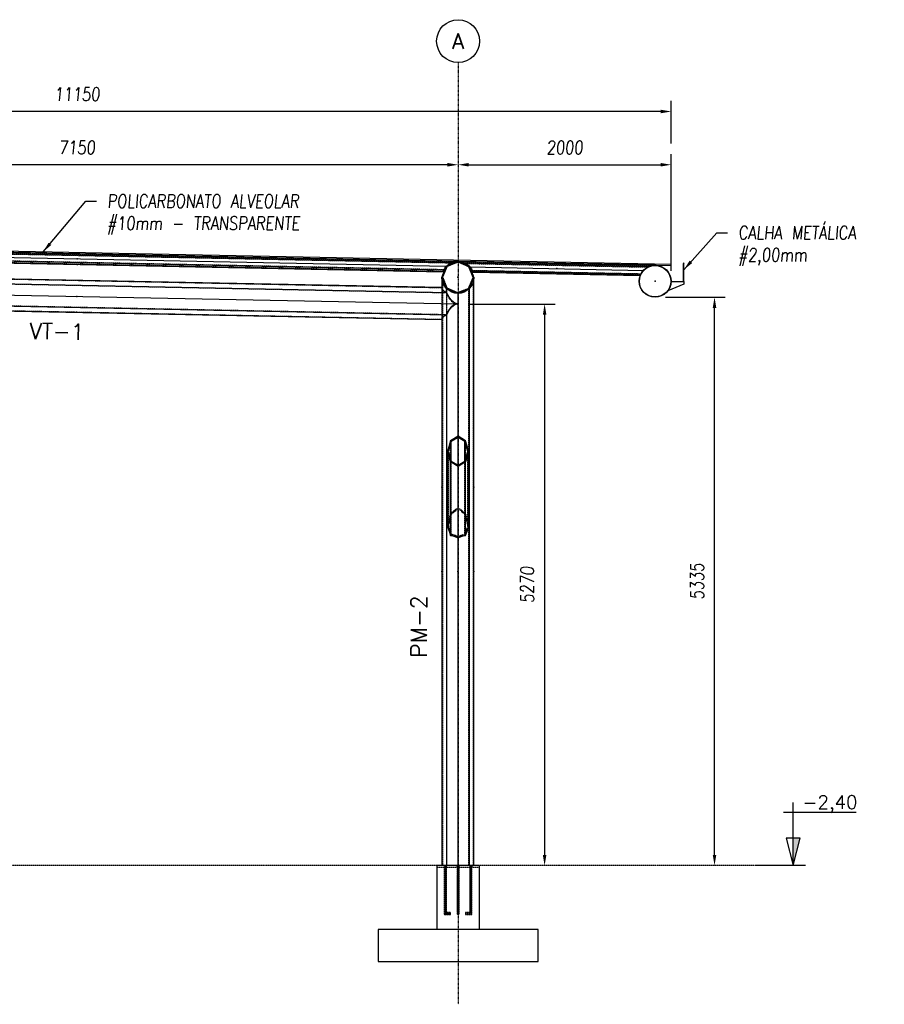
# Model space of a CAD drawing. Extents: x 635589 to 666432, y 115240 to 137507.
# Tile 4 of 7: x 641424 to 649535, y 128264 to 137507. Entities that reach past the tile are written whole.
import ezdxf
from ezdxf.enums import TextEntityAlignment as Align

# ---------------------------------------------------------------- set-up
doc = ezdxf.new("R2010")
doc.units = 0
doc.header["$LTSCALE"] = 10
doc.header["$MEASUREMENT"] = 0
doc.linetypes.add('DASHDOT', pattern=[1, 0.5, -0.25, 0, -0.25])
doc.linetypes.add('HIDDEN', pattern=[0.375, 0.25, -0.125])
doc.layers.get('0').update_dxf_attribs({"linetype": 'CONTINUOUS'})
doc.layers.get('Defpoints').update_dxf_attribs({"linetype": 'CONTINUOUS'})
for name, color, linetype in [('A', 2, 'DASHDOT'), ('BOLA', 4, 'CONTINUOUS'), ('COTAS', 7, 'CONTINUOUS'), ('FORIR', 4, 'CONTINUOUS'), ('G', 3, 'CONTINUOUS'), ('G-SIMBOLO', 4, 'CONTINUOUS'), ('mark3d', 2, 'CONTINUOUS'), ('MV', 7, 'CONTINUOUS'), ('S', 7, 'CONTINUOUS'), ('TR', 6, 'HIDDEN'), ('TXT1', 7, 'CONTINUOUS')]:
    doc.layers.add(name, color=color, linetype=linetype)
doc.layers.add('T04', color=4, linetype='CONTINUOUS', lineweight=25)
doc.styles.add('PADRAO MTL', font='txt.shx', dxfattribs={"width": 0.8, "oblique": 5})
doc.styles.add('POS', font='ROMANS', dxfattribs={"width": 0.7})
doc.styles.add('REGUA175', font='txt.shx', dxfattribs={"width": 0.7, "height": 4.45})
doc.styles.get("Standard").update_dxf_attribs({"font": 'txt.shx', "width": 0.7, "oblique": 5})
doc.dimstyles.new('1-50', dxfattribs={"dimscale": 50, "dimtxt": 2.5, "dimasz": 2, "dimexe": 2, "dimexo": 2, "dimgap": 2, "dimtad": 1, "dimdec": 0, "dimdsep": 46, "dimtxsty": 'PADRAO MTL', "dimcen": 3, "dimclrd": 1, "dimclre": 1, "dimclrt": 7, "dimadec": 0, "dimazin": 0, "dimtfac": 1, "dimtdec": 0, "dimtmove": 0, "dimatfit": 3, "dimfxl": 1, "dimtfill": 1, "dimtolj": 1, "dimarcsym": 0})

# ---------------------------------------------------------------- blocks, each defined once
blk = doc.blocks.new('3D_INFOM')
blk.add_point((0, 0))
at = {"layer": 'FORIR', "flags": 1}
blk.add_attdef('MARK', (7.6, -4.3), '', height=5.26, dxfattribs=at)
blk = doc.blocks.new('3D_INFOTEXT')
blk.add_point((0, 0))
at = {"flags": 1}
for tag, p in [('MAR_PEZ', (7.2, 4.1)), ('POS_PEZ', (7.6, -4.3)), ('HANDLE', (7, -38.5)), ('LUN_PRO', (7.2, -21.9)), ('NOM_PRO', (7.6, -13.2)), ('MAT_PRO', (7.6, -30.1))]:
    blk.add_attdef(tag, p, '', height=5.26, dxfattribs=at)
blk = doc.blocks.new('Nivel_vd')
at = {"layer": 'G-SIMBOLO'}
for p, q in [((7.09, 0), (7.09, 11.81)), ((5.28, 10), (18.9, 10))]:
    blk.add_line(p, q, dxfattribs=at)
at = {"layer": 'G-SIMBOLO', "linetype": 'Continuous'}
blk.add_line((9.43, 0), (0, 0), dxfattribs=at)
at = {"layer": 'G-SIMBOLO'}
blk.add_lwpolyline([(7.09, 0), (8.41, 5.16), (5.78, 5.16)], close=True, dxfattribs=at)
blk.add_solid([(7.09, 0), (8.41, 5.16), (7.09, 5.16)], dxfattribs=at)
at = {"layer": 'G-SIMBOLO', "color": 2}
blk.add_attdef('0000', (8.32, 10.66), '', height=2.5, dxfattribs=at)
blk = doc.blocks.new('*D10')
at = {"layer": 'COTAS', "color": 1, "lineweight": -2, "transparency": 16777216}
for p, q in [((647481.3, 134901.7), (648042.1, 134901.7)), ((647942.1, 129666.6), (647942.1, 134801.7)), ((648042.1, 129566.6), (648042.1, 129566.6))]:
    blk.add_line(p, q, dxfattribs=at)
at = {"layer": 'COTAS', "color": 1, "transparency": 16777216}
for points in [[(647925.5, 134801.7), (647958.8, 134801.7), (647942.1, 134901.7)], [(647925.5, 129666.6), (647958.8, 129666.6), (647942.1, 129566.6)]]:
    blk.add_solid(points, dxfattribs=at)
at = {"layer": 'Defpoints', "color": 0, "transparency": 16777216}
for p in [(647381.3, 134901.7), (647942.1, 134901.7), (647942.1, 129566.6)]:
    blk.add_point(p, dxfattribs=at)
at = {"layer": 'COTAS', "color": 7, "transparency": 16777216, "insert": (647779.6, 132234.1), "char_height": 125, "attachment_point": 5, "rotation": 90, "style": 'PADRAO MTL', "bg_fill": 3, "box_fill_scale": 1.25, "bg_fill_color": 256, "bg_fill_true_color": 13158600, "bg_fill_transparency": 0}
blk.add_mtext('\\A1;5335', dxfattribs=at)
blk = doc.blocks.new('Bola_3')
at = {"layer": 'BOLA'}
blk.add_circle((5.04, -1.01), 4.03, dxfattribs=at)
at = {"layer": 'BOLA', "color": 3, "style": 'REGUA175'}
blk.add_attdef('Z1B', text='', height=2.85, dxfattribs=at).set_placement((5.04, -1.01), align=Align.MIDDLE)
blk = doc.blocks.new('*D11')
at = {"layer": 'COTAS', "color": 1, "lineweight": -2, "transparency": 16777216}
for p, q in [((645436.5, 136145.3), (638486.5, 136145.3)), ((638386.5, 136045.3), (638386.5, 136045.3)), ((645536.5, 136045.3), (645536.5, 136045.3))]:
    blk.add_line(p, q, dxfattribs=at)
at = {"layer": 'COTAS', "color": 1, "transparency": 16777216}
for points in [[(638486.5, 136162), (638486.5, 136128.7), (638386.5, 136145.3)], [(645436.5, 136162), (645436.5, 136128.7), (645536.5, 136145.3)]]:
    blk.add_solid(points, dxfattribs=at)
at = {"layer": 'Defpoints', "color": 0, "transparency": 16777216}
for p in [(638386.5, 136145.3), (638386.5, 136145.3), (645536.5, 136145.3)]:
    blk.add_point(p, dxfattribs=at)
at = {"layer": 'COTAS', "color": 7, "transparency": 16777216, "insert": (641961.5, 136307.8), "char_height": 125, "attachment_point": 5, "style": 'PADRAO MTL', "bg_fill": 3, "box_fill_scale": 1.25, "bg_fill_color": 256, "bg_fill_true_color": 13158600, "bg_fill_transparency": 0}
blk.add_mtext('\\A1;7150', dxfattribs=at)
blk = doc.blocks.new('*D12')
at = {"layer": 'COTAS', "color": 1, "lineweight": -2, "transparency": 16777216}
for p, q in [((647536.5, 135150.8), (647536.5, 136245.3)), ((645636.5, 136145.3), (647436.5, 136145.3)), ((645536.5, 136045.3), (645536.5, 136045.3))]:
    blk.add_line(p, q, dxfattribs=at)
at = {"layer": 'COTAS', "color": 1, "transparency": 16777216}
for points in [[(645636.5, 136162), (645636.5, 136128.7), (645536.5, 136145.3)], [(647436.5, 136162), (647436.5, 136128.7), (647536.5, 136145.3)]]:
    blk.add_solid(points, dxfattribs=at)
at = {"layer": 'Defpoints', "color": 0, "transparency": 16777216}
for p in [(645536.5, 136145.3), (647536.5, 136145.3), (647536.5, 135050.8)]:
    blk.add_point(p, dxfattribs=at)
at = {"layer": 'COTAS', "color": 7, "transparency": 16777216, "insert": (646536.5, 136307.8), "char_height": 125, "attachment_point": 5, "style": 'PADRAO MTL', "bg_fill": 3, "box_fill_scale": 1.25, "bg_fill_color": 256, "bg_fill_true_color": 13158600, "bg_fill_transparency": 0}
blk.add_mtext('\\A1;2000', dxfattribs=at)
blk = doc.blocks.new('*D14')
at = {"layer": 'COTAS', "color": 1, "lineweight": -2, "transparency": 16777216}
for p, q in [((636386.7, 136345.3), (636386.7, 136745.4)), ((647536.5, 136345.3), (647536.5, 136745.4)), ((647436.5, 136645.4), (636486.7, 136645.4))]:
    blk.add_line(p, q, dxfattribs=at)
at = {"layer": 'COTAS', "color": 1, "transparency": 16777216}
for points in [[(636486.7, 136662.1), (636486.7, 136628.7), (636386.7, 136645.4)], [(647436.5, 136662.1), (647436.5, 136628.7), (647536.5, 136645.4)]]:
    blk.add_solid(points, dxfattribs=at)
at = {"layer": 'Defpoints', "color": 0, "transparency": 16777216}
for p in [(636386.7, 136645.4), (636386.7, 136245.3), (647536.5, 136245.3)]:
    blk.add_point(p, dxfattribs=at)
at = {"layer": 'COTAS', "color": 7, "transparency": 16777216, "insert": (641961.6, 136807.9), "char_height": 125, "attachment_point": 5, "style": 'PADRAO MTL', "bg_fill": 3, "box_fill_scale": 1.25, "bg_fill_color": 256, "bg_fill_true_color": 13158600, "bg_fill_transparency": 0}
blk.add_mtext('\\A1;11150', dxfattribs=at)
blk = doc.blocks.new('mark3d1')
at = {"layer": 'mark3d', "color": 4, "style": 'POS'}
blk.add_attdef('MARK', text='', height=3, dxfattribs=at).set_placement((7.18, -1.23), align=Align.CENTER)
blk = doc.blocks.new('*D16')
at = {"layer": 'COTAS', "color": 1, "lineweight": -2, "transparency": 16777216}
for p, q in [((645634.7, 134836.7), (646448, 134836.7)), ((646348, 134736.7), (646348, 129666.6)), ((646448, 129566.6), (646448, 129566.6))]:
    blk.add_line(p, q, dxfattribs=at)
at = {"layer": 'COTAS', "color": 1, "transparency": 16777216}
for points in [[(646331.4, 134736.7), (646364.7, 134736.7), (646348, 134836.7)], [(646331.4, 129666.6), (646364.7, 129666.6), (646348, 129566.6)]]:
    blk.add_solid(points, dxfattribs=at)
at = {"layer": 'Defpoints', "color": 0, "transparency": 16777216}
for p in [(645534.7, 134836.7), (646348, 129566.6), (646348, 129566.6)]:
    blk.add_point(p, dxfattribs=at)
at = {"layer": 'COTAS', "color": 7, "transparency": 16777216, "insert": (646185.5, 132201.6), "char_height": 125, "attachment_point": 5, "rotation": 90, "style": 'PADRAO MTL', "bg_fill": 3, "box_fill_scale": 1.25, "bg_fill_color": 256, "bg_fill_true_color": 13158600, "bg_fill_transparency": 0}
blk.add_mtext('\\A1;5270', dxfattribs=at)

msp = doc.modelspace()

# ---------------------------------------------------------------- linework, layer by layer
for p, q in [((645736.5, 129566.6), (645336.5, 129566.6)), ((645336.5, 129566.6), (645336.5, 129550.6)), ((645336.5, 129550.6), (645336.5, 128966.6)), ((645736.5, 129550.6), (645736.5, 129566.6)), ((645736.5, 128966.6), (645736.5, 129550.6)), ((646286.5, 128966.6), (644786.5, 128966.6)), ((644786.5, 128966.6), (644786.5, 128666.6)), ((646286.5, 128666.6), (646286.5, 128966.6)), ((644786.5, 128666.6), (646286.5, 128666.6))]:
    msp.add_line(p, q)
at = {"layer": 'A'}
msp.add_line((645536.5, 137104.2), (645536.5, 128264.1), dxfattribs=at)
at = {"layer": 'G'}
for p, q in [((645537.6, 135238.6), (638389.1, 135381.5)), ((645474, 135225.2), (638451.3, 135365.6)), ((645425.7, 135190.8), (638498.3, 135329.3)), ((645401.3, 135155.9), (638521.2, 135293.5)), ((638527.1, 135278.8), (645394.9, 135141.4)), ((645453.8, 135214.9), (645474, 135225.2)), ((645474, 135225.2), (645480, 135228.3)), ((645480, 135228.3), (645508.3, 135236.2)), ((645491.6, 135214.2), (645525.3, 135227.4)), ((645508.3, 135236.2), (645537.6, 135238.5)), ((645525.3, 135227.4), (645537.5, 135232.2)), ((645537.5, 135232.2), (645549.5, 135226.9)), ((645537.5, 135232.2), (645537.5, 135232.2)), ((645537.6, 135238.5), (645537.6, 135238.6)), ((647386.8, 135201.6), (645537.6, 135238.6)), ((645537.7, 135238.5), (645566.8, 135235.1)), ((645549.5, 135226.9), (645582.7, 135212.4)), ((645566.8, 135235.1), (645594.8, 135226)), ((645594.8, 135226), (645600.7, 135222.7)), ((645394.9, 135141.4), (645397.2, 135148.7)), ((645397.2, 135148.7), (645401.3, 135155.9)), ((645401.3, 135155.9), (645411.6, 135174.4)), ((645403.8, 135120.5), (645416, 135148.4)), ((645411.6, 135174.4), (645425.7, 135190.8)), ((645416, 135148.4), (645427.2, 135174.1)), ((645425.7, 135190.8), (645430.7, 135196.7)), ((645427.2, 135174.1), (645435.1, 135192.1)), ((645430.7, 135196.7), (645453.8, 135214.9)), ((645435.1, 135192.1), (645446.2, 135196.5)), ((645435.1, 135192.1), (645435.1, 135192.1)), ((645446.2, 135196.5), (645491.6, 135214.2)), ((645582.7, 135212.4), (645627.4, 135192.8)), ((647323.5, 135188.2), (645600.7, 135222.7)), ((645600.7, 135222.7), (645620.5, 135211.6)), ((645620.5, 135211.6), (645642.8, 135192.5)), ((645627.4, 135192.8), (645638.2, 135188.1)), ((645638.2, 135188.1), (645645.4, 135169.7)), ((645638.2, 135188.1), (645638.2, 135188.1)), ((645642.8, 135192.5), (645647.6, 135186.4)), ((645645.4, 135169.7), (645655.6, 135143.6)), ((645647.6, 135186.4), (645661, 135169.4)), ((645647.6, 135186.4), (647275.3, 135153.8)), ((645655.6, 135143.6), (645666.7, 135115.2)), ((645661, 135169.4), (645670.6, 135150.5)), ((645670.6, 135150.5), (645674.4, 135143.2)), ((645670.6, 135150.5), (647250.9, 135118.9)), ((645674.4, 135143.2), (645676.4, 135135.8)), ((645676.4, 135135.8), (647244.5, 135104.4)), ((647250.9, 135118.9), (647261.3, 135137.5)), ((647261.3, 135137.5), (647275.3, 135153.8)), ((647275.3, 135153.8), (647280.4, 135159.8)), ((647280.4, 135159.8), (647303.5, 135178)), ((647303.5, 135178), (647323.5, 135188.2)), ((647323.5, 135188.2), (647329.7, 135191.4)), ((647329.7, 135191.4), (647358, 135199.3)), ((647358, 135199.3), (647386.8, 135201.6)), ((638491.3, 135085.5), (645428.9, 134946.8)), ((645385, 134991.6), (638535.3, 135128.6)), ((645384.7, 135091.6), (645384.7, 135091.5)), ((645384.7, 135091.5), (645396.2, 135062.1)), ((645387.5, 135059.3), (645385, 135084.9)), ((645385, 135084.9), (645385, 134991.6)), ((645396.1, 135031.1), (645387.5, 135059.3)), ((645391, 135091.5), (645403.8, 135120.5)), ((645391, 135091.4), (645391, 135091.5)), ((645396.2, 135062.1), (645407.3, 135033.7)), ((645659.7, 135028.7), (645671.9, 135056.6)), ((645666.7, 135115.2), (645678.3, 135085.7)), ((645671.9, 135056.6), (645684.3, 135084.8)), ((645681.8, 135059.3), (645673.2, 135031.1)), ((645678.3, 135085.7), (645678.3, 135085.7)), ((645684.4, 135085.5), (645681.8, 135059.3)), ((645685, 135085.5), (645684.4, 135085.5)), ((645684.6, 135085.5), (645684.6, 135085.6)), ((645685, 129566.6), (645685, 135085.5)), ((647244.5, 135104.4), (647246.9, 135111.8)), ((647246.9, 135111.8), (647250.9, 135118.9)), ((647654.3, 135048.8), (647654.3, 135023.8)), ((638385.3, 134981.6), (645534.6, 134838.6)), ((645387.9, 134979.4), (645385, 134991.6)), ((645396.4, 134967.6), (645387.9, 134979.4)), ((645409.9, 135005.2), (645396.1, 135031.1)), ((645410.3, 134956.6), (645396.4, 134967.6)), ((645407.3, 135033.7), (645417.5, 135007.6)), ((645428.6, 134982.5), (645409.9, 135005.2)), ((645428.9, 134946.8), (645410.3, 134956.6)), ((645417.5, 135007.6), (645426.2, 134985.4)), ((645427, 134984.4), (645471, 134965.1)), ((645428.9, 134982.2), (645428.6, 134982.5)), ((645451.3, 134963.8), (645428.9, 134982.2)), ((645428.9, 134982.2), (645428.9, 134946.8)), ((645477.2, 134950), (645451.3, 134963.8)), ((645471, 134965.1), (645504.2, 134950.6)), ((645505.4, 134941.4), (645477.2, 134950)), ((645504.2, 134950.6), (645524.6, 134941.6)), ((645538.8, 134941.4), (645559.6, 134949.5)), ((645559.6, 134949.5), (645593.3, 134962.7)), ((645592.1, 134950), (645563.9, 134941.4)), ((645618, 134963.8), (645592.1, 134950)), ((645593.3, 134962.7), (645637.8, 134980.1)), ((645640.7, 134982.5), (645618, 134963.8)), ((645638.8, 134980.9), (645648.5, 135003)), ((645641.1, 134982.9), (645640.7, 134982.5)), ((645659.4, 135005.2), (645641.1, 134982.9)), ((645641.1, 134982.9), (645641.1, 129566.6)), ((645648.5, 135003), (645659.7, 135028.7)), ((645673.2, 135031.1), (645659.4, 135005.2)), ((645428.9, 134734.6), (638491.3, 134873.4)), ((645451.7, 134901.3), (645428.9, 134946.8)), ((645477.6, 134867.3), (645451.7, 134901.3)), ((645505.7, 134846.1), (645477.6, 134867.3)), ((645534.6, 134938.5), (645505.4, 134941.4)), ((645524.6, 134941.6), (645530.9, 134938.9)), ((645532.2, 134938.8), (645538.8, 134941.4)), ((645535, 134938.6), (645534.6, 134938.5)), ((645563.9, 134941.4), (645535, 134938.6)), ((645535, 134938.6), (645535, 133595.9)), ((638535.3, 134828.6), (645385, 134691.6)), ((645428.9, 134734.6), (645451.7, 134779.2)), ((645451.7, 134779.2), (645477.6, 134812.2)), ((645477.6, 134812.2), (645505.7, 134832.2)), ((645534.7, 134838.7), (645505.7, 134846.1)), ((645505.7, 134832.2), (645534.6, 134838.5)), ((645534.6, 134838.5), (645534.6, 134838.6)), ((645534.6, 134838.6), (645534.7, 134838.7)), ((645385, 134691.6), (645387.9, 134703.6)), ((645385, 134691.6), (645385, 129566.6)), ((645387.9, 134703.6), (645396.4, 134715.1)), ((645396.4, 134715.1), (645410.3, 134725.6)), ((645410.3, 134725.6), (645428.9, 134734.6)), ((645428.9, 134734.6), (645428.9, 129566.6)), ((645535.8, 133324.9), (645535.8, 133585.1)), ((645470.8, 133363), (645470.8, 133547)), ((645600.9, 133363), (645600.9, 133547)), ((645435.8, 133455), (645435.8, 132745.6)), ((645635.8, 132743.6), (645635.8, 133455)), ((645465.1, 132665.7), (645465.1, 133355)), ((645535, 133325.4), (645535, 129566.6)), ((645535.8, 132642), (645535.8, 133313.6)), ((645606.5, 132664.4), (645606.5, 133355)), ((645435.8, 132745.6), (645451.3, 132705.4)), ((645618, 132697.4), (645635.8, 132743.6)), ((645451.3, 132705.4), (645465.1, 132665.7)), ((645465.1, 132665.7), (645477.2, 132665)), ((645477.2, 132665), (645505.4, 132657.1)), ((645505.4, 132657.1), (645534.6, 132642.8)), ((645534.6, 132642.8), (645535.8, 132642)), ((645535.8, 132642), (645563.9, 132655.7)), ((645563.9, 132655.7), (645592.1, 132663.7)), ((645592.1, 132663.7), (645606.5, 132664.4)), ((645606.5, 132664.4), (645618, 132697.4))]:
    msp.add_line(p, q, dxfattribs=at)
for points in [[(647534.3, 135048.8), (647654.3, 135048.8), (647654.3, 135223.8), (647647.2, 135216.7), (647648.6, 135215.3)], [(647534.3, 135050.8), (647652.3, 135050.8), (647652.3, 135218.9), (647648.6, 135215.3)], [(647654.3, 135023.8), (647503.9, 134961.1)]]:
    msp.add_lwpolyline(points, dxfattribs=at)
at = {"layer": 'S'}
for p, q in [((645537.5, 135238.5), (645430.7, 135196.7)), ((645537.5, 135232.2), (645435.1, 135192.1)), ((645537.6, 135238.5), (645537.5, 135238.5)), ((645638.2, 135188.1), (645537.5, 135232.2)), ((645642.8, 135192.5), (645537.6, 135238.5)), ((645430.7, 135196.7), (645384.7, 135091.6)), ((645435.1, 135192.1), (645391, 135091.4)), ((645678.3, 135085.7), (645638.2, 135188.1)), ((645684.6, 135085.6), (645642.8, 135192.5)), ((647387.3, 135201.6), (647387.3, 135201.6)), ((645426.5, 134984.6), (645384.7, 135091.6)), ((645391, 135091.4), (645431.1, 134989)), ((645634.2, 134985), (645678.3, 135085.7)), ((645684.6, 135085.6), (645638.6, 134980.4)), ((645531.7, 134938.6), (645426.5, 134984.6)), ((645431.1, 134989), (645531.8, 134944.9)), ((645638.6, 134980.4), (645531.7, 134938.6)), ((645531.8, 134944.9), (645634.2, 134985)), ((645535.8, 133596.4), (645465.1, 133555)), ((645535.8, 133585.1), (645470.8, 133547)), ((645606.5, 133555), (645535.8, 133596.4)), ((645600.9, 133547), (645535.8, 133585.1)), ((645465.1, 133555), (645435.8, 133455)), ((645470.8, 133547), (645443.8, 133455)), ((645627.8, 133455), (645600.9, 133547)), ((645635.8, 133455), (645606.5, 133555)), ((645465.1, 133355), (645435.8, 133455)), ((645443.8, 133455), (645470.8, 133363)), ((645600.9, 133363), (645627.8, 133455)), ((645635.8, 133455), (645606.5, 133355)), ((645535.8, 133313.6), (645465.1, 133355)), ((645470.8, 133363), (645535.8, 133324.9)), ((645535.8, 133324.9), (645600.9, 133363)), ((645606.5, 133355), (645535.8, 133313.6))]:
    msp.add_line(p, q, dxfattribs=at)
at = {"layer": 'T04'}
msp.add_lwpolyline([(636386.5, 135421.6), (647534.3, 135198.6), (647534.5, 135208.6), (636386.7, 135431.6)], close=True, dxfattribs=at)
at = {"layer": 'TR'}
for p, q in [((645502.3, 135234.5), (638423.4, 135376.1)), ((645467.7, 135222), (638457.5, 135362.2)), ((645403.1, 135159.2), (638519.5, 135296.9)), ((638525.7, 135283.5), (645396.4, 135146.1)), ((645476.2, 135214.5), (645510, 135227.7)), ((645510, 135227.7), (645530.8, 135235.8)), ((645530.8, 135235.8), (645537.6, 135238.5)), ((645537.6, 135238.5), (645537.6, 135238.5)), ((645537.6, 135238.5), (645544.4, 135235.5)), ((645537.6, 135238.5), (645537.6, 135238.5)), ((645537.6, 135238.5), (645537.7, 135238.5)), ((645537.6, 135238.5), (645537.6, 135238.5)), ((645544.4, 135235.5), (645564.9, 135226.6)), ((645564.9, 135226.6), (645598, 135212.1)), ((647351.7, 135197.5), (645572.8, 135233.1)), ((645397.4, 135120.6), (645409.6, 135148.5)), ((645409.6, 135148.5), (645420.9, 135174.2)), ((645420.9, 135174.2), (645430.7, 135196.7)), ((645430.7, 135196.7), (645430.8, 135196.8)), ((645430.7, 135196.7), (645430.7, 135196.7)), ((645430.7, 135196.7), (645430.7, 135196.7)), ((645430.8, 135196.8), (645476.2, 135214.5)), ((645598, 135212.1), (645642.7, 135192.5)), ((645606.9, 135219.2), (647317.2, 135185)), ((645642.7, 135192.5), (645642.8, 135192.5)), ((645642.8, 135192.5), (645642.8, 135192.5)), ((645642.8, 135192.5), (645651.8, 135169.6)), ((645642.8, 135192.5), (645642.8, 135192.5)), ((645651.8, 135169.6), (645662, 135143.5)), ((645662, 135143.5), (645673.1, 135115.1)), ((645668.9, 135153.9), (647252.8, 135122.3)), ((645675.1, 135140.5), (647246, 135109.1)), ((638492.9, 135083.6), (645427.4, 134945)), ((645385, 134989), (638535.3, 135126)), ((645384.7, 135091.6), (645397.4, 135120.6)), ((645384.7, 135091.5), (645384.7, 135091.6)), ((645388.8, 135055.3), (645388.8, 134978.2)), ((645391, 135091.4), (645402.5, 135062)), ((645391, 135091.4), (645391, 135091.4)), ((645402.5, 135062), (645413.6, 135033.6)), ((645653.4, 135028.8), (645665.6, 135056.7)), ((645665.6, 135056.7), (645678.3, 135085.7)), ((645673.1, 135115.1), (645684.6, 135085.6)), ((645678.3, 135085.7), (645678.3, 135085.7)), ((645681.3, 129566.6), (645681.3, 135057.6)), ((645684.3, 135084.8), (645684.6, 135085.5)), ((645684.6, 135085.6), (645684.6, 135085.5)), ((647534.3, 135048.8), (647534.2, 135048.5)), ((645385, 134991.6), (645385, 134691.6)), ((645385, 134991.6), (645385, 134989)), ((645387.9, 134976.8), (645385, 134989)), ((645396.4, 134965), (645387.9, 134976.8)), ((645388.8, 134978.2), (645388.8, 134704.8)), ((645410.3, 134953.9), (645396.4, 134965)), ((645427.4, 134945), (645410.3, 134953.9)), ((645413.6, 135033.6), (645423.9, 135007.5)), ((645423.9, 135007.5), (645431.1, 134989)), ((645426.2, 134985.4), (645426.5, 134984.7)), ((645426.5, 134984.7), (645426.5, 134984.6)), ((645426.5, 134984.6), (645426.5, 134984.6)), ((645426.5, 134984.6), (645427, 134984.4)), ((645428.9, 134946.8), (645428.9, 134982.2)), ((645431.1, 134989), (645431.1, 134989)), ((645431.1, 134989), (645441.7, 134984.4)), ((645431.6, 129566.6), (645431.6, 134980)), ((645441.7, 134984.4), (645486.4, 134964.8)), ((645486.4, 134964.8), (645519.5, 134950.3)), ((645519.5, 134950.3), (645531.8, 134944.9)), ((645531.8, 134944.9), (645544.2, 134949.8)), ((645544.2, 134949.8), (645578, 134963)), ((645578, 134963), (645623.4, 134980.7)), ((645623.4, 134980.7), (645634.2, 134985)), ((645634.2, 134985), (645642.1, 135003.1)), ((645634.2, 134985), (645634.2, 134985)), ((645637.8, 134980.1), (645638.6, 134980.4)), ((645638.4, 129566.6), (645638.4, 134980.6)), ((645638.6, 134980.4), (645638.8, 134980.9)), ((645638.6, 134980.4), (645638.6, 134980.4)), ((645638.6, 134980.4), (645638.6, 134980.4)), ((645642.1, 135003.1), (645653.4, 135028.8)), ((645427.4, 134736.5), (638492.9, 134875.2)), ((645428.9, 134940.4), (645427.4, 134945)), ((645428.9, 134946.8), (645428.9, 134734.6)), ((645451.7, 134894.9), (645428.9, 134940.4)), ((645477.6, 134860.9), (645451.7, 134894.9)), ((645505.7, 134839.7), (645477.6, 134860.9)), ((645530.9, 134938.9), (645531.5, 134938.6)), ((645531.8, 134938.6), (645531.5, 134938.6)), ((645531.5, 134938.6), (645531.7, 134938.6)), ((645531.7, 134938.6), (645531.7, 134938.6)), ((645531.7, 134938.6), (645531.8, 134938.6)), ((645531.8, 134944.9), (645531.8, 134944.9)), ((645531.8, 134938.6), (645532.2, 134938.8)), ((638535.3, 134831.2), (645385, 134694.2)), ((645428.9, 134741), (645451.7, 134785.6)), ((645451.7, 134785.6), (645477.6, 134818.6)), ((645477.6, 134818.6), (645505.7, 134838.6)), ((645508.1, 134839.1), (645505.7, 134839.7)), ((645505.7, 134838.6), (645508.1, 134839.1)), ((645385, 134694.2), (645387.9, 134706.3)), ((645385, 134694.2), (645385, 134691.6)), ((645387.9, 134706.3), (645396.4, 134717.8)), ((645388.8, 134704.8), (645388.8, 129566.6)), ((645396.4, 134717.8), (645410.3, 134728.2)), ((645410.3, 134728.2), (645427.4, 134736.5)), ((645427.4, 134736.5), (645428.9, 134741)), ((645535, 133595.9), (645535, 133325.4)), ((645535.8, 133585.1), (645535.8, 133596.4)), ((645465.1, 133355), (645465.1, 133555)), ((645606.5, 133355), (645606.5, 133555)), ((645443.8, 133455), (645443.8, 132752.1)), ((645627.8, 132750.2), (645627.8, 133455)), ((645470.8, 132676.7), (645470.8, 133363)), ((645535.8, 133313.6), (645535.8, 133324.9)), ((645600.9, 132675.4), (645600.9, 133363)), ((645505.4, 132904.3), (645534.6, 132924.3)), ((645534.6, 132924.3), (645535.8, 132924.9)), ((645535.8, 132924.9), (645563.9, 132905.6)), ((645451.3, 132811.1), (645465.1, 132865.7)), ((645451.3, 132783.8), (645470.8, 132860.7)), ((645465.1, 132865.7), (645477.2, 132879.2)), ((645470.8, 132860.7), (645477.2, 132867.9)), ((645477.2, 132879.2), (645505.4, 132904.3)), ((645477.2, 132867.9), (645505.4, 132892.9)), ((645505.4, 132892.9), (645534.6, 132913)), ((645534.6, 132913), (645535.8, 132913.5)), ((645535.8, 132913.5), (645563.9, 132894.3)), ((645563.9, 132905.6), (645592.1, 132880.6)), ((645563.9, 132894.3), (645592.1, 132869.3)), ((645592.1, 132880.6), (645606.5, 132864.4)), ((645592.1, 132869.3), (645600.9, 132859.4)), ((645600.9, 132859.4), (645618, 132791.9)), ((645606.5, 132864.4), (645618, 132819.2)), ((645435.8, 132745.6), (645451.3, 132811.1)), ((645443.8, 132752.1), (645451.3, 132783.8)), ((645443.8, 132752.1), (645451.3, 132732.7)), ((645451.3, 132732.7), (645470.8, 132676.7)), ((645618, 132819.2), (645635.8, 132743.6)), ((645618, 132791.9), (645627.8, 132750.2)), ((645618, 132724.7), (645627.8, 132750.2)), ((645470.8, 132676.7), (645477.2, 132676.3)), ((645477.2, 132676.3), (645505.4, 132668.4)), ((645505.4, 132668.4), (645534.6, 132654.1)), ((645534.6, 132654.1), (645535.8, 132653.3)), ((645535.8, 132653.3), (645563.9, 132667)), ((645563.9, 132667), (645592.1, 132675)), ((645592.1, 132675), (645600.9, 132675.4)), ((645600.9, 132675.4), (645618, 132724.7)), ((645336.5, 129550.6), (645736.5, 129550.6)), ((645406, 129566.6), (645406, 129550.6)), ((645409.7, 129566.6), (645406.9, 129566.6)), ((645406.9, 129566.6), (645406.9, 129550.6)), ((645406.9, 129550.6), (645406.9, 129107)), ((645409.7, 129566.6), (645409.7, 129550.6)), ((645416.5, 129566.6), (645409.7, 129566.6)), ((645409.7, 129550.6), (645409.7, 129109.8)), ((645409.7, 129550.6), (645409.7, 129109.8)), ((645416.5, 129566.6), (645416.5, 129550.6)), ((645423.2, 129566.6), (645416.5, 129566.6)), ((645416.5, 129550.6), (645416.5, 129116.6)), ((645416.5, 129550.6), (645416.5, 129116.6)), ((645426, 129566.6), (645423.2, 129566.6)), ((645423.2, 129566.6), (645423.2, 129550.6)), ((645423.2, 129550.6), (645423.2, 129123.3)), ((645423.2, 129550.6), (645423.2, 129123.3)), ((645426, 129550.6), (645426, 129566.6)), ((645426, 129126.1), (645426, 129550.6)), ((645426, 129126.1), (645426, 129550.6)), ((645427, 129550.6), (645427, 129566.6)), ((645526, 129566.6), (645526, 129550.6)), ((645529.7, 129566.6), (645526.9, 129566.6)), ((645526.9, 129566.6), (645526.9, 129550.6)), ((645526.9, 129550.6), (645526.9, 129116.6)), ((645529.7, 129550.6), (645529.7, 129566.6)), ((645536.5, 129566.6), (645529.7, 129566.6)), ((645529.7, 129109.8), (645529.7, 129550.6)), ((645536.5, 129550.6), (645536.5, 129566.6)), ((645543.2, 129566.6), (645536.5, 129566.6)), ((645536.5, 129107), (645536.5, 129550.6)), ((645546, 129566.6), (645543.2, 129566.6)), ((645543.2, 129550.6), (645543.2, 129566.6)), ((645543.2, 129109.8), (645543.2, 129550.6)), ((645546, 129550.6), (645546, 129566.6)), ((645546, 129116.6), (645546, 129550.6)), ((645547, 129550.6), (645547, 129566.6)), ((645645.1, 129566.6), (645645.1, 129550.6)), ((645646, 129566.6), (645646, 129550.6)), ((645646.9, 129566.6), (645646.9, 129550.6)), ((645646.9, 129550.6), (645646.9, 129126.1)), ((645649.7, 129550.6), (645649.7, 129566.6)), ((645649.7, 129123.3), (645649.7, 129550.6)), ((645656.5, 129550.6), (645656.5, 129566.6)), ((645656.5, 129116.6), (645656.5, 129550.6)), ((645663.2, 129550.6), (645663.2, 129566.6)), ((645663.2, 129109.8), (645663.2, 129550.6)), ((645666, 129550.6), (645666, 129566.6)), ((645666, 129107), (645666, 129550.6)), ((645666.1, 129550.6), (645666.1, 129566.6)), ((645667, 129550.6), (645667, 129566.6)), ((645423.2, 129123.3), (645426, 129126.1)), ((645423.2, 129123.3), (645426, 129126.1)), ((645466.5, 129126.1), (645426, 129126.1)), ((645466.5, 129126.1), (645426, 129126.1)), ((645466.5, 129123.3), (645466.5, 129126.1)), ((645536.5, 129126.1), (645529.7, 129123.3)), ((645536.5, 129126.1), (645529.7, 129123.3)), ((645543.2, 129123.3), (645536.5, 129126.1)), ((645543.2, 129123.3), (645536.5, 129126.1)), ((645646.9, 129126.1), (645606.5, 129126.1)), ((645606.5, 129126.1), (645606.5, 129123.3)), ((645649.7, 129123.3), (645646.9, 129126.1)), ((645406.9, 129107), (645409.7, 129109.8)), ((645406.9, 129107), (645409.7, 129109.8)), ((645406.9, 129107), (645466.5, 129107)), ((645466.5, 129107), (645406.9, 129107)), ((645409.7, 129109.8), (645416.5, 129116.6)), ((645409.7, 129109.8), (645416.5, 129116.6)), ((645409.7, 129109.8), (645466.5, 129109.8)), ((645409.7, 129109.8), (645466.5, 129109.8)), ((645416.5, 129116.6), (645423.2, 129123.3)), ((645416.5, 129116.6), (645423.2, 129123.3)), ((645416.5, 129116.6), (645466.5, 129116.6)), ((645416.5, 129116.6), (645466.5, 129116.6)), ((645423.2, 129123.3), (645466.5, 129123.3)), ((645423.2, 129123.3), (645466.5, 129123.3)), ((645466.5, 129116.6), (645466.5, 129123.3)), ((645466.5, 129109.8), (645466.5, 129116.6)), ((645466.5, 129107), (645466.5, 129109.8)), ((645529.7, 129123.3), (645526.9, 129116.6)), ((645526.9, 129116.6), (645526.9, 129116.6)), ((645526.9, 129116.6), (645529.7, 129109.8)), ((645536.5, 129107), (645529.7, 129109.8)), ((645529.7, 129109.8), (645529.7, 129109.8)), ((645529.7, 129109.8), (645536.5, 129107)), ((645536.5, 129107), (645543.2, 129109.8)), ((645543.2, 129109.8), (645536.5, 129107)), ((645536.5, 129107), (645536.5, 129107)), ((645546, 129116.6), (645543.2, 129123.3)), ((645543.2, 129109.8), (645546, 129116.6)), ((645543.2, 129109.8), (645543.2, 129109.8)), ((645546, 129116.6), (645546, 129116.6)), ((645606.5, 129123.3), (645649.7, 129123.3)), ((645606.5, 129123.3), (645606.5, 129116.6)), ((645606.5, 129116.6), (645656.5, 129116.6)), ((645606.5, 129116.6), (645606.5, 129109.8)), ((645606.5, 129109.8), (645663.2, 129109.8)), ((645606.5, 129109.8), (645606.5, 129107)), ((645606.5, 129107), (645666, 129107)), ((645656.5, 129116.6), (645649.7, 129123.3)), ((645663.2, 129109.8), (645656.5, 129116.6)), ((645666, 129107), (645663.2, 129109.8))]:
    msp.add_line(p, q, dxfattribs=at)
at = {"layer": 'TR', "color": 253}
msp.add_line((648325.5, 129566.6), (635588.6, 129566.6), dxfattribs=at)

# ---------------------------------------------------------------- block references
for p in [(641964.3, 135310), (641962.3, 135210.1), (641966, 135210), (646463.2, 135220.1), (647387.3, 135201.6), (645685, 135085.5), (646461.2, 135120.1), (647234.4, 135054.7), (645529.6, 134837.4), (641957, 134760.1), (645385, 133119.2), (645685, 133119.2), (645385, 132326.1), (645685, 132326.1)]:
    msp.add_blockref('3D_INFOTEXT', p)
ref = msp.add_blockref('Nivel_vd', (648325.5, 129566.6), dxfattribs=dict(xscale=50, yscale=50, zscale=50))
ref.add_attrib('0000', '-2,40', (648768.7, 130099.7), dxfattribs={"layer": 'G-SIMBOLO', "color": 2, "height": 125})
at = {"layer": 'G'}
for p in [(641963.4, 135261.5), (646462.2, 135171.5), (645534.6, 135088.6), (647384.3, 135051.7), (641960, 134910.1), (645535.8, 133119.2), (645535, 132326.1)]:
    msp.add_blockref('3D_INFOM', p, dxfattribs=at)
at = {"layer": 'MV', "xscale": 50, "yscale": 50, "zscale": 50}
msp.add_blockref('Bola_3', (645284.7, 137356), dxfattribs=at).add_auto_attribs({'Z1B': 'A'})
at = {"layer": 'TR'}
msp.add_blockref('3D_INFOM', (645536.5, 129558.6), dxfattribs=at)
at = {"layer": 'TXT1', "xscale": 50, "yscale": 50, "zscale": 50}
for p, rotation, values in [((641414.7, 134573.8), 358.8542477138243, {'MARK': 'VT-1'}), ((645180.4, 131450.7), 90, {'MARK': 'PM-2'})]:
    msp.add_blockref('mark3d1', p, dxfattribs=dict(at, rotation=rotation)).add_auto_attribs(values)

# ---------------------------------------------------------------- leaders
at = {"layer": 'COTAS', "annotation_type": 0, "has_hookline": 1, "hookline_direction": 0}
for points, text_width in [([(641643.2, 135326.5), (642044.6, 135804.6), (642144.6, 135804.6)], 2175.8), ([(647654.3, 135159.7), (647964.5, 135507.7), (648064.5, 135507.7)], 1335.2)]:
    msp.add_leader(points, dimstyle='1-50', override={"dimgap": 2, "dimtad": 0}, dxfattribs=dict(at, text_width=text_width))

# ---------------------------------------------------------------- next in the draw order: texts
at = {"layer": 'COTAS', "color": 7, "char_height": 125, "attachment_point": 1, "style": 'PADRAO MTL', "bg_fill": 3, "box_fill_scale": 1.25, "bg_fill_color": 256, "bg_fill_true_color": 13158600, "bg_fill_transparency": 0}
for s, insert in [('POLICARBONATO ALVEOLAR\\P#10mm - TRANSPARENTE', (642244.6, 135867.1)), ('CALHA METÁLICA\\P#2,00mm', (648164.5, 135570.2))]:
    msp.add_mtext(s, dxfattribs=dict(at, insert=insert))

# ---------------------------------------------------------------- next in the draw order: dimensions: what is measured, and where the dimension line sits
at = {"layer": 'COTAS'}
dim = msp.add_linear_dim(base=(638386.5, 136145.3), p1=(645536.5, 136145.3), p2=(638386.5, 136145.3), dimstyle='1-50', dxfattribs=at)
dim.commit()
dim.dimension.update_dxf_attribs({"geometry": '*D11', "text_midpoint": (641961.5, 136307.8)})
for base, p1, p2, picture, middle in [((647942.1, 134901.7), (647942.1, 129566.6), (647381.3, 134901.7), '*D10', (647779.6, 132234.1)), ((646348, 129566.6), (645534.7, 134836.7), (646348, 129566.6), '*D16', (646185.5, 132201.6))]:
    dim = msp.add_linear_dim(base=base, p1=p1, p2=p2, angle=90, dimstyle='1-50', dxfattribs=at)
    dim.commit()
    dim.dimension.update_dxf_attribs({"geometry": picture, "text_midpoint": middle})

# ---------------------------------------------------------------- next in the draw order: linework, layer by layer
at = {"layer": 'G'}
for radius in [150, 147.3]:
    msp.add_circle((647384.3, 135051.7), radius, dxfattribs=at)

# ---------------------------------------------------------------- next in the draw order: dimensions: what is measured, and where the dimension line sits
at = {"layer": 'COTAS'}
dim = msp.add_linear_dim(base=(647536.5, 136145.3), p1=(645536.5, 136145.3), p2=(647536.5, 135050.8), dimstyle='1-50', dxfattribs=at)
dim.commit()
dim.dimension.update_dxf_attribs({"geometry": '*D12', "text_midpoint": (646536.5, 136307.8)})

# ---------------------------------------------------------------- next in the draw order: dimensions: what is measured, and where the dimension line sits
dim = msp.add_linear_dim(base=(636386.7, 136645.4), p1=(647536.5, 136245.3), p2=(636386.7, 136245.3), dimstyle='1-50', dxfattribs=at)
dim.commit()
dim.dimension.update_dxf_attribs({"geometry": '*D14', "text_midpoint": (641961.6, 136807.9)})

doc.saveas('drawing.dxf')
